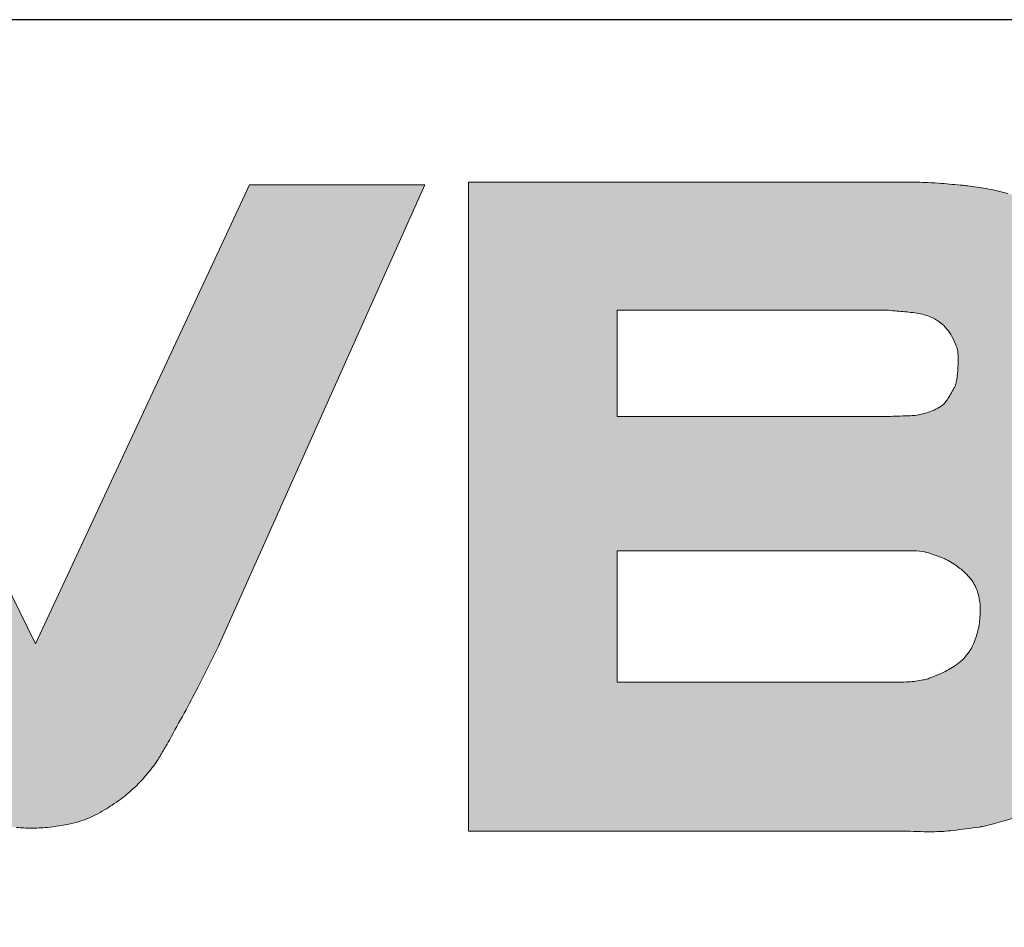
# Model space of a CAD drawing. Header units: metres. Extents: x 0 to 0.185, y 0 to 0.06.
# Tile 6 of 21: x 0.00947 to 0.01761, y 0.0525 to 0.06. Entities that reach past the tile are written whole.
import ezdxf

# ---------------------------------------------------------------- set-up
doc = ezdxf.new("R2010")
doc.units = ezdxf.units.M
doc.header["$MEASUREMENT"] = 0
doc.layers.add('RAM_Logo_VBL', color=7, linetype='Continuous', lineweight=0, true_color=0x00a06a)
doc.layers.add('RAM_Stempel_VBL_DIN_A3', color=7, linetype='Continuous', lineweight=25)

# ---------------------------------------------------------------- blocks, each defined once
blk = doc.blocks.new('vbl_logo')
at = {"layer": 'RAM_Logo_VBL'}
h = blk.add_hatch(color=256, dxfattribs=at)
h.dxf.hatch_style = 1
h.paths.add_polyline_path([(0.006699, -0.006502, 0.00677), (0.006866, -0.006186, 0.004695), (0.007096, -0.005725), (0.00966, 0), (0.007484, 0), (0.004835, -0.005685), (0.002044, 0), (0, 0), (0.002581, -0.005788, -0.001469), (0.002712, -0.006031, -0.002839), (0.002779, -0.006157, -0.000314), (0.00288, -0.00635, 0.007444), (0.002981, -0.006543, 0.00958), (0.003029, -0.006628, 0.003527), (0.003165, -0.006855, 0.00573), (0.003254, -0.006996, 0.00553), (0.003349, -0.007141, 0.017507), (0.003415, -0.007231, 0.011992), (0.003518, -0.007357, 0.024469), (0.003606, -0.00745, 0.017812), (0.003738, -0.007566, 0.024774), (0.00387, -0.007665, 0.020844), (0.004037, -0.007767, 0.021953), (0.00419, -0.007843, 0.023774), (0.004337, -0.007901, 0.025295), (0.004472, -0.007939, 0.027415), (0.004599, -0.00796, 0.028511), (0.004778, -0.007971, 0.025401), (0.004979, -0.00796, 0.010648), (0.005125, -0.007942, 0.015031), (0.005228, -0.007924, 0.020138), (0.005373, -0.007888, 0.041815), (0.005539, -0.007825, 0.021008), (0.00569, -0.007744, 0.013526), (0.005783, -0.007684, 0.011364), (0.005891, -0.007609, 0.026608), (0.006036, -0.007489, 0.026109), (0.00617, -0.007353, 0.018486), (0.006295, -0.007201, 0.027791), (0.006368, -0.007094, 0.003444), (0.00645, -0.006953, 0.004915), (0.006507, -0.006854, 0.001563), (0.006516, -0.006837, 0.000081)])
h.paths.add_polyline_path([(0.017687, -0.003875, 0.021935), (0.017581, -0.003819, 0.000414), (0.017334, -0.003703, 0.002459), (0.017285, -0.003681, 0.00108), (0.017174, -0.00363, 0.007474), (0.017317, -0.003543, 0.013009), (0.017397, -0.003489, 0.00105), (0.017572, -0.003365, 0.021829), (0.017599, -0.003344, 0.005377), (0.017734, -0.003226, 0.011348), (0.017821, -0.003145, 0.01348), (0.017891, -0.003073, 0.041834), (0.017949, -0.002997, 0.024973), (0.01803, -0.002858, 0.016325), (0.018087, -0.002738, 0.017014), (0.018134, -0.002618, 0.018224), (0.018169, -0.002507, 0.014817), (0.018203, -0.002367, 0.029634), (0.018235, -0.002155, 0.026056), (0.018245, -0.00191, 0.013868), (0.018238, -0.001758, 0.011045), (0.018221, -0.001567, 0.020456), (0.01819, -0.001366, 0.026685), (0.018151, -0.001215, 0.044948), (0.018105, -0.001102, 0.020796), (0.017973, -0.000873, 0.028539), (0.017817, -0.000656, 0.039677), (0.017685, -0.000516, 0.043361), (0.017507, -0.000382, 0.034269), (0.017259, -0.000249, 0.014761), (0.017017, -0.000148, 0.027346), (0.016882, -0.000105, 0.016822), (0.016614, -0.000045, 0.023963), (0.01634, -0.000006, 0.000988), (0.016059, 0.000019, 0.012853), (0.015896, 0.000029, 0.007835), (0.015627, 0.000035), (0.010199, 0.000035), (0.010199, -0.008006), (0.015627, -0.008006, 0.018097), (0.015974, -0.008014, 0.02751), (0.016201, -0.007999, 0.002371), (0.016531, -0.007956, 0.019323), (0.016571, -0.007949, 0.013934), (0.016703, -0.007917, 0.007781), (0.016935, -0.00785, 0.013556), (0.017161, -0.007774, 0.012875), (0.017394, -0.007681, 0.03184), (0.017581, -0.007587, 0.025403), (0.0178, -0.007444, 0.029787), (0.017942, -0.007326, 0.023653), (0.018105, -0.007159, 0.035679), (0.018272, -0.006941, 0.035008), (0.018409, -0.006697, 0.027744), (0.018519, -0.006429, 0.037071), (0.018574, -0.006219, 0.014328), (0.018603, -0.006032, 0.013727), (0.018623, -0.005835, 0.017823), (0.018632, -0.005581, 0.022161), (0.018623, -0.005376, 0.034083), (0.018586, -0.005143, 0.037858), (0.018523, -0.00494, 0.01206), (0.018449, -0.004766, 0.01263), (0.018371, -0.004603, 0.009029), (0.018298, -0.004467, 0.015471), (0.018251, -0.00439, 0.038404), (0.018169, -0.004282, 0.023149), (0.018013, -0.004122, 0.013466), (0.017881, -0.004005, 0.026825), (0.017811, -0.003953, 0.015855)])
h.paths.add_polyline_path([(0.015645, -0.004532, -0.037076), (0.015827, -0.004544, -0.04899), (0.015924, -0.004567, -0.009084), (0.016087, -0.004627, -0.036497), (0.016195, -0.004685, -0.021663), (0.016289, -0.004752, -0.042062), (0.016388, -0.004842, -0.050013), (0.016455, -0.004931, -0.035376), (0.016494, -0.005008, -0.040885), (0.016517, -0.005078, -0.028662), (0.016535, -0.005171, -0.029743), (0.016541, -0.005262, -0.021137), (0.016537, -0.005352, -0.019355), (0.016526, -0.00545, -0.028991), (0.016506, -0.005544, -0.023758), (0.016468, -0.005657, -0.043346), (0.016416, -0.005764, -0.049561), (0.016354, -0.005848, -0.036516), (0.016274, -0.005923, -0.040015), (0.016192, -0.005981, -0.01232), (0.016107, -0.006027, -0.015101), (0.016036, -0.006062, -0.016046), (0.015909, -0.006113, -0.038383), (0.015839, -0.006133, -0.002485), (0.015741, -0.006148, -0.02327), (0.015655, -0.006157, -0.016864), (0.015535, -0.00616), (0.012042, -0.00616), (0.012042, -0.004532)], flags=16)
h.paths.add_polyline_path([(0.012042, -0.00287), (0.012042, -0.001552), (0.015131, -0.001552, -0.010253), (0.015316, -0.00155, -0.016054), (0.015433, -0.001556, -0.004339), (0.015633, -0.001574, -0.008855), (0.015731, -0.001585, -0.060475), (0.015912, -0.001631, -0.072431), (0.016048, -0.001709, -0.054069), (0.016123, -0.001782, -0.048206), (0.016189, -0.001879, -0.032025), (0.016243, -0.001995, -0.057869), (0.016261, -0.002063, -0.03511), (0.016268, -0.002159, -0.023404), (0.016261, -0.002302, -0.018486), (0.01624, -0.002463, -0.040142), (0.016215, -0.002519, -0.011267), (0.016172, -0.002594, -0.013998), (0.016129, -0.002661, -0.030667), (0.016079, -0.002725, -0.052577), (0.015969, -0.002789, -0.042578), (0.015826, -0.002838, -0.048106), (0.015694, -0.002858, -0.004944), (0.015611, -0.002862, -0.001671), (0.015367, -0.002869, -0.005735), (0.015284, -0.002871, -0.003106), (0.015131, -0.00287)], flags=16)
h.paths.add_polyline_path([(0.02126, 0.000032), (0.01916, 0.000032), (0.01916, -0.004761), (0.019207, -0.005872), (0.01927, -0.006172), (0.019375, -0.006445), (0.019535, -0.006731), (0.019721, -0.007009), (0.019914, -0.007223), (0.020125, -0.007425), (0.020407, -0.007631), (0.020721, -0.007807), (0.020946, -0.007886), (0.021204, -0.007957), (0.021434, -0.007978), (0.029997, -0.007978), (0.029997, -0.005852), (0.022232, -0.005852, -0.021), (0.022062, -0.005838, -0.006431), (0.021877, -0.005798, -0.051692), (0.021749, -0.005755, -0.040617), (0.021661, -0.005705, -0.043368), (0.021591, -0.005649, -0.040016), (0.021526, -0.005575, -0.027882), (0.021443, -0.005452, -0.022745), (0.02137, -0.005282, -0.01469), (0.021313, -0.005101, -0.00213), (0.021275, -0.004883, -0.006672), (0.02126, -0.004761)])
h.paths.add_polyline_path([(0.042204, -0.006841), (0.037624, -0.004703), (0.037624, -0.008996)])
at = {"layer": 'RAM_Logo_VBL', "lineweight": 0}
for points in [[(0.004599, -0.00796, 0.028511), (0.004778, -0.007971, 0.025401), (0.004979, -0.00796, 0.010648), (0.005125, -0.007942, 0.015031), (0.005228, -0.007924, 0.020138), (0.005373, -0.007888, 0.026487), (0.005479, -0.007851, 0.020174), (0.005575, -0.007807, 0.016133), (0.00569, -0.007744, 0.013526), (0.005783, -0.007684, 0.011364), (0.005891, -0.007609, 0.026608), (0.006036, -0.007489, 0.026109), (0.00617, -0.007353, 0.018486), (0.006295, -0.007201, 0.027791), (0.006368, -0.007094, 0.003444), (0.00645, -0.006953, 0.004915), (0.006507, -0.006854, 0.001563), (0.006516, -0.006837, 0.000081), (0.006699, -0.006502, 0.00677), (0.006866, -0.006186, 0.004695), (0.007096, -0.005725), (0.00966, 0), (0.007484, 0), (0.004835, -0.005685), (0.002044, 0)], [(0.016882, -0.000105, 0.016822), (0.016614, -0.000045, 0.019949), (0.016386, -0.000011, 0.004064), (0.016325, -0.000005, 0.000936), (0.016059, 0.000019, 0.012853), (0.015896, 0.000029, 0.007835), (0.015627, 0.000035), (0.010199, 0.000035), (0.010199, -0.008006), (0.015627, -0.008006, 0.018097), (0.015974, -0.008014, 0.02751), (0.016201, -0.007999, 0.002371), (0.016531, -0.007956, 0.019323), (0.016571, -0.007949, 0.013934), (0.016703, -0.007917, 0.007781), (0.016935, -0.00785, 0.013556)]]:
    blk.add_lwpolyline(points, format="xyb", dxfattribs=at)
for points in [[(0.012042, -0.001552), (0.015131, -0.001552, -0.010253), (0.015316, -0.00155, -0.016054), (0.015433, -0.001556, -0.004339), (0.015633, -0.001574, -0.008855), (0.015731, -0.001585, -0.060475), (0.015912, -0.001631, -0.072431), (0.016048, -0.001709, -0.054069), (0.016123, -0.001782, -0.048206), (0.016189, -0.001879, -0.032025), (0.016243, -0.001995, -0.057869), (0.016261, -0.002063, -0.03511), (0.016268, -0.002159, -0.023404), (0.016261, -0.002302, -0.016472), (0.016243, -0.002446, -0.05933), (0.016232, -0.002484, -0.0252), (0.016215, -0.002519, -0.011267), (0.016172, -0.002594, -0.013998), (0.016129, -0.002661, -0.02056), (0.016097, -0.002705, -0.077267), (0.016057, -0.002741, -0.041294), (0.015969, -0.002789, -0.042578), (0.015826, -0.002838, -0.048106), (0.015694, -0.002858, -0.004944), (0.015611, -0.002862, -0.001671), (0.015367, -0.002869, -0.005735), (0.015284, -0.002871, -0.003106), (0.015131, -0.00287), (0.012042, -0.00287)], [(0.012042, -0.00616), (0.015535, -0.00616, 0.016864), (0.015655, -0.006157, 0.02327), (0.015741, -0.006148, 0.002333), (0.015833, -0.006134, 0.014854), (0.015847, -0.006131, 0.033902), (0.015909, -0.006113, 0.016046), (0.016036, -0.006062, 0.015101), (0.016107, -0.006027, 0.01232), (0.016192, -0.005981, 0.040015), (0.016274, -0.005923, 0.036516), (0.016354, -0.005848, 0.049561), (0.016416, -0.005764, 0.043346), (0.016468, -0.005657, 0.023758), (0.016506, -0.005544, 0.028991), (0.016526, -0.00545, 0.019355), (0.016537, -0.005352, 0.021137), (0.016541, -0.005262, 0.029743), (0.016535, -0.005171, 0.028662), (0.016517, -0.005078, 0.040885), (0.016494, -0.005008, 0.035376), (0.016455, -0.004931, 0.050013), (0.016388, -0.004842, 0.042062), (0.016289, -0.004752, 0.021663), (0.016195, -0.004685, 0.027261), (0.016115, -0.00464, 0.024209), (0.016068, -0.00462, 0.008035), (0.015924, -0.004567, 0.04899), (0.015827, -0.004544, 0.03154), (0.015673, -0.004532), (0.012042, -0.004532)]]:
    blk.add_lwpolyline(points, format="xyb", close=True, dxfattribs=at)

msp = doc.modelspace()

# ---------------------------------------------------------------- linework, layer by layer
at = {"layer": 'RAM_Stempel_VBL_DIN_A3', "flags": 128}
msp.add_lwpolyline([(0, 0), (0.185, 0), (0.185, 0.06), (0, 0.06), (0, 0)], close=True, dxfattribs=at)

# ---------------------------------------------------------------- block references
at = {"layer": 'RAM_Logo_VBL', "xscale": 0.6666666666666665, "yscale": 0.6666666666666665, "zscale": 0.6666666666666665}
msp.add_blockref('vbl_logo', (0.0063798, 0.0586351), dxfattribs=at)

doc.saveas('drawing.dxf')
